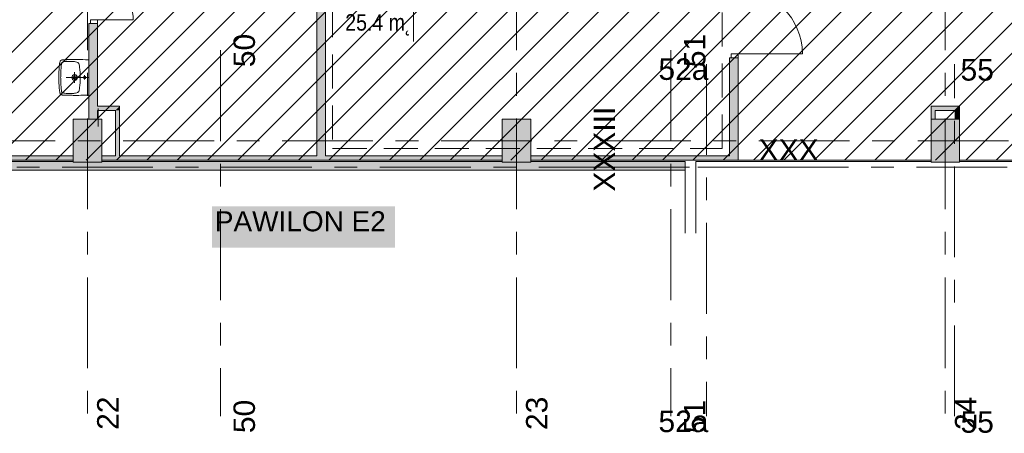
# Model space of a CAD drawing. Header units: centimetres. Extents: x -1737 to 3083, y -1 to 3760.
# Tile 2 of 36: x -707 to 670, y -1 to 578. Entities that reach past the tile are written whole.
import ezdxf

# ---------------------------------------------------------------- set-up
doc = ezdxf.new("R2010")
doc.units = ezdxf.units.CM
doc.linetypes.add('Hidden', pattern=[71.4375, 47.625, -23.8125])
doc.linetypes.add('Oś', pattern=[222.25, 127, -31.75, 31.75, -31.75])
for name, color, linetype, lineweight in [('A-AREA', 32, 'Continuous', 13), ('A-AREA-IDEN', 2, 'Continuous', 13), ('A-DETL', 90, 'Continuous', 9), ('A-DETL-GENF', 92, 'Continuous', 9), ('A-DETL-MEDM', 33, 'Continuous', 13), ('A-DETL-THIN', 151, 'Continuous', 9), ('A-DOOR', 31, 'Continuous', 13), ('A-FLOR', 192, 'Continuous', 13), ('A-WALL', 113, 'Continuous', 13), ('G-ANNO-TEXT', 231, 'Continuous', 13), ('P-SANR-FIXT', 6, 'Continuous', 13), ('S-COLS', 52, 'Continuous', 13), ('S-GRID', 1, 'Continuous', 13), ('S-GRID-IDEN', 1, 'Continuous', 13)]:
    doc.layers.add(name, color=color, linetype=linetype, lineweight=lineweight)
doc.layers.add('A-WALL-PATT', color=111, linetype='Continuous', lineweight=13, plot=False)
doc.styles.add('Arial_4', font='arial.ttf', dxfattribs={"height": 30})
doc.styles.add('Arial_7', font='arial.ttf', dxfattribs={"width": 0.85, "height": 23})
doc.styles.add('Arial_9', font='arial.ttf', dxfattribs={"height": 28})

msp = doc.modelspace()

# ---------------------------------------------------------------- hatches: boundary and pattern name
at = {"layer": 'A-WALL-PATT', "lineweight": 9}
h = msp.add_hatch(color=251, dxfattribs=at)
h.paths.add_polyline_path([(223.4, 367.3), (223.4, 379.3), (7.4, 379.3), (7.4, 378.3), (-32.6, 378.3), (-32.6, 379.3), (-592.6, 379.3), (-592.6, 378.3), (-632.6, 378.3), (-632.6, 379.3), (-837.1, 379.3), (-837.1, 367.3), (7.4, 367.3)], flags=0)
h.paths.add_polyline_path([(-1192.6, 367.3), (-988.1, 367.3), (-988.1, 379.3), (-1192.6, 379.3)], flags=0)
at = {"layer": 'S-COLS', "lineweight": 9}
for points in [[(-592.6, 378.3), (-592.6, 438.3), (-632.6, 438.3), (-632.6, 378.3)], [(7.4, 378.3), (7.4, 438.3), (-32.6, 438.3), (-32.6, 378.3)], [(607.4, 378.3), (607.4, 438.3), (567.4, 438.3), (567.4, 378.3)]]:
    msp.add_hatch(color=251, dxfattribs=at).paths.add_polyline_path(points, flags=0)

# ---------------------------------------------------------------- linework, layer by layer
at = {"layer": 'A-AREA', "color": 251, "lineweight": 9}
msp.add_line((223.4, 279), (223.4, 367.3), dxfattribs=at)
at = {"layer": 'A-AREA-IDEN', "color": 251, "lineweight": 9}
msp.add_line((-156.4, 589.7), (-156.4, 547.2), dxfattribs=at)
at = {"layer": 'A-DETL', "color": 251, "linetype": 'Hidden', "lineweight": 9}
for p, q in [((-269.6, 886.3), (-269.6, 397.3)), ((275.4, 397.3), (275.4, 787.3)), ((-269.6, 397.3), (275.4, 397.3))]:
    msp.add_line(p, q, dxfattribs=at)
at = {"layer": 'A-DETL-GENF', "color": 251, "linetype": 'Continuous', "lineweight": 9}
for p, q in [((-656.8, 381.3), (542.4, 1580.6)), ((-147.7, 381.3), (542.4, 1071.4)), ((-614.4, 381.3), (54.4, 1050.1)), ((-105.3, 381.3), (542.4, 1029)), ((-572, 381.3), (54.4, 1007.7)), ((-62.9, 381.3), (542.4, 986.6)), ((-529.6, 381.3), (54.4, 965.3)), ((-869, 381.3), (-302.6, 947.7)), ((-20.5, 381.3), (542.4, 944.2)), ((-487.1, 381.3), (54.4, 922.8)), ((-826.6, 381.3), (-290.6, 917.3)), ((-784.1, 381.3), (-248.1, 917.3)), ((-741.7, 381.3), (-205.7, 917.3)), ((-699.3, 381.3), (-163.3, 917.3)), ((22, 381.3), (542.4, 901.7)), ((-444.7, 381.3), (54.4, 880.4)), ((64.4, 381.3), (542.4, 859.3)), ((106.8, 381.3), (582.8, 857.3)), ((149.3, 381.3), (625.3, 857.3)), ((191.7, 381.3), (667.7, 857.3)), ((234.1, 381.3), (710.1, 857.3)), ((276.5, 381.3), (752.5, 857.3)), ((319, 381.3), (795, 857.3)), ((361.4, 381.3), (837.4, 857.3)), ((403.8, 381.3), (879.8, 857.3)), ((446.2, 381.3), (922.2, 857.3)), ((488.7, 381.3), (964.7, 857.3)), ((531.1, 381.3), (1007.1, 857.3)), ((573.5, 381.3), (1049.5, 857.3)), ((615.9, 381.3), (1091.9, 857.3)), ((658.4, 381.3), (1134.4, 857.3)), ((-402.3, 381.3), (54.4, 838)), ((-359.9, 381.3), (76.1, 817.3)), ((-317.4, 381.3), (118.6, 817.3)), ((-275, 381.3), (161, 817.3)), ((-232.6, 381.3), (203.4, 817.3)), ((-190.2, 381.3), (245.8, 817.3))]:
    msp.add_line(p, q, dxfattribs=at)
at = {"layer": 'A-DETL-GENF', "color": 251, "lineweight": 9}
for p, q in [((-608.2, 577.6), (-598.6, 577.6)), ((-608.2, 572.1), (-608.2, 577.6)), ((-598.6, 572.1), (-608.2, 572.1)), ((-598.6, 577.6), (-598.6, 572.1)), ((297.4, 529.8), (287.9, 529.8)), ((287.9, 529.8), (287.9, 524.3)), ((287.9, 524.3), (297.4, 524.3)), ((297.4, 524.3), (297.4, 529.8))]:
    msp.add_line(p, q, dxfattribs=at)
at = {"layer": 'A-DETL-MEDM', "color": 251, "lineweight": 9}
for p, q in [((-608.2, 577.6), (-598.6, 577.6)), ((-608.2, 572.1), (-608.2, 577.6)), ((-598.6, 572.1), (-608.2, 572.1)), ((-598.6, 577.6), (-598.6, 572.1)), ((287.9, 529.8), (297.4, 529.8)), ((287.9, 524.3), (287.9, 529.8)), ((297.4, 524.3), (287.9, 524.3)), ((297.4, 529.8), (297.4, 524.3))]:
    msp.add_line(p, q, dxfattribs=at)
at = {"layer": 'A-DETL-THIN', "color": 251, "lineweight": 9}
msp.add_line((-597.6, 453.3), (-597.6, 428.3), dxfattribs=at)
at = {"layer": 'A-DOOR', "color": 251, "lineweight": 9}
for p, q in [((-598.6, 577.6), (-548.6, 577.6)), ((297.4, 529.8), (387.4, 529.8))]:
    msp.add_line(p, q, dxfattribs=at)
for centre, radius in [((-598.6, 577.6), 50), ((297.4, 529.8), 90)]:
    msp.add_arc(centre, radius, 0, 90, dxfattribs=at)
at = {"layer": 'A-FLOR', "color": 251, "lineweight": 9}
for p, q in [((567.4, 379.3), (238.4, 379.3)), ((238.4, 379.3), (238.4, 279)), ((297.4, 381.3), (567.4, 381.3)), ((607.4, 381.3), (1207.4, 381.3)), ((1488.4, 379.3), (607.4, 379.3)), ((223.4, 279), (223.4, 367.3))]:
    msp.add_line(p, q, dxfattribs=at)
at = {"layer": 'A-WALL', "color": 251, "lineweight": 9}
for p, q in [((-291.6, 896.3), (-291.6, 387.3)), ((-279.6, 387.3), (-279.6, 896.3)), ((-608.2, 572.1), (-610.6, 572.1)), ((-610.6, 572.1), (-610.6, 438.3)), ((-598.6, 456.8), (-598.6, 572.1)), ((285.4, 524.3), (285.4, 387.3)), ((287.9, 524.3), (285.4, 524.3)), ((297.4, 381.3), (297.4, 524.3)), ((-567.6, 456.8), (-598.6, 456.8)), ((-567.6, 387.3), (-567.6, 456.8)), ((607.4, 456.8), (567.4, 456.8)), ((567.4, 456.8), (567.4, 438.3)), ((607.4, 438.3), (607.4, 456.8)), ((-598.6, 438.3), (-598.6, 450.8)), ((-598.6, 450.8), (-573.6, 450.8)), ((-573.6, 450.8), (-573.6, 387.3)), ((573.4, 450.8), (601.4, 450.8)), ((573.4, 438.3), (573.4, 450.8)), ((601.4, 450.8), (601.4, 438.3)), ((-837.1, 387.3), (-632.6, 387.3)), ((-592.6, 387.3), (-573.6, 387.3)), ((-567.6, 387.3), (-291.6, 387.3)), ((-279.6, 387.3), (-32.6, 387.3)), ((7.4, 387.3), (285.4, 387.3)), ((-837.1, 381.3), (-632.6, 381.3)), ((-632.6, 379.3), (-837.1, 379.3)), ((-592.6, 381.3), (-32.6, 381.3)), ((-32.6, 379.3), (-592.6, 379.3)), ((7.4, 381.3), (297.4, 381.3)), ((223.4, 379.3), (7.4, 379.3)), ((223.4, 367.3), (223.4, 379.3)), ((-837.1, 367.3), (223.4, 367.3))]:
    msp.add_line(p, q, dxfattribs=at)
at = {"layer": 'A-WALL-PATT', "color": 251, "linetype": 'Continuous', "lineweight": 9, "extrusion": (0, 0, -1)}
for points in [[(291.6, 387.3), (279.6, 896.3), (291.6, 896.3)], [(279.6, 896.3), (291.6, 387.3), (279.6, 387.3)], [(598.6, 438.3), (610.6, 572.1), (610.6, 438.3)], [(610.6, 572.1), (598.6, 438.3), (598.6, 572.1)], [(-285.4, 387.3), (-297.4, 524.3), (-285.4, 524.3)], [(-297.4, 524.3), (-285.4, 387.3), (-287.9, 387.3)], [(-297.4, 524.3), (-287.9, 387.3), (-297.4, 387.3)], [(573.6, 450.8), (598.6, 456.8), (598.6, 450.8)], [(598.6, 456.8), (573.6, 450.8), (567.6, 456.8)], [(567.6, 456.8), (573.6, 450.8), (567.6, 450.8)], [(-567.4, 438.3), (-573.4, 456.8), (-567.4, 456.8)], [(-573.4, 456.8), (-567.4, 438.3), (-573.4, 438.3)], [(-601.4, 450.8), (-573.4, 456.8), (-573.4, 450.8)], [(-573.4, 456.8), (-601.4, 450.8), (-607.4, 456.8)], [(-607.4, 456.8), (-601.4, 450.8), (-607.4, 450.8)], [(567.6, 387.3), (573.6, 450.8), (573.6, 387.3)], [(573.6, 450.8), (567.6, 387.3), (567.6, 450.8)], [(-601.4, 438.3), (-607.4, 450.8), (-601.4, 450.8)], [(-607.4, 450.8), (-601.4, 438.3), (-607.4, 438.3)], [(632.6, 381.3), (837.1, 387.3), (837.1, 381.3)], [(837.1, 387.3), (632.6, 381.3), (632.6, 387.3)], [(544.2, 381.3), (592.6, 387.3), (592.6, 381.3)], [(592.6, 387.3), (544.2, 381.3), (32.6, 387.3)], [(32.6, 387.3), (544.2, 381.3), (32.6, 381.3)], [(-7.4, 381.3), (-297.4, 387.3), (-7.4, 387.3)], [(-297.4, 387.3), (-7.4, 381.3), (-54.4, 381.3)], [(-297.4, 387.3), (-54.4, 381.3), (-297.4, 381.3)]]:
    msp.add_solid(points, dxfattribs=at)
at = {"layer": 'G-ANNO-TEXT', "color": 251, "lineweight": 9}
msp.add_solid([(-438.3, 316.7), (-182.5, 316.7), (-438.3, 259), (-182.5, 259)], dxfattribs=at)
at = {"layer": 'P-SANR-FIXT', "color": 251, "lineweight": 9}
for p, q in [((-652.3, 509.5), (-652.1, 510.6)), ((-652.1, 510.6), (-652.3, 509.5)), ((-652.1, 511.6), (-652, 512.6)), ((-652, 512.6), (-652.1, 511.6)), ((-652.1, 510.6), (-652.1, 511.6)), ((-652.1, 511.6), (-652.1, 510.6)), ((-652, 512.6), (-651.9, 513.6)), ((-651.9, 513.6), (-652, 512.6)), ((-651.9, 513.6), (-651.8, 514.4)), ((-651.8, 514.4), (-651.9, 513.6)), ((-651.8, 514.4), (-651.7, 515.3)), ((-651.7, 515.3), (-651.8, 514.4)), ((-651.7, 515.3), (-651.5, 516.1)), ((-651.5, 516.1), (-651.7, 515.3)), ((-651.5, 516.1), (-651.4, 516.8)), ((-651.4, 516.8), (-651.5, 516.1)), ((-651.4, 516.8), (-651.3, 517.6)), ((-651.3, 517.6), (-651.4, 516.8)), ((-651.3, 517.6), (-651.1, 518.3)), ((-651.1, 518.3), (-651.3, 517.6)), ((-651.1, 518.3), (-650.9, 519)), ((-650.9, 519), (-651.1, 518.3)), ((-650.9, 519), (-650.7, 519.6)), ((-650.7, 519.6), (-650.9, 519)), ((-650.7, 519.6), (-650.5, 520.1)), ((-650.5, 520.1), (-650.7, 519.6)), ((-650.5, 520.1), (-650.1, 520.6)), ((-650.1, 520.6), (-650.5, 520.1)), ((-650.1, 520.6), (-649.6, 520.9)), ((-649.6, 520.9), (-650.1, 520.6)), ((-649.8, 506.2), (-649.6, 510.7)), ((-649.6, 520.9), (-649, 521.1)), ((-649.6, 510.7), (-649.4, 513)), ((-649.4, 513), (-649.1, 515.2)), ((-649.1, 515.2), (-648.8, 516.3)), ((-649, 521.1), (-648.5, 521.2)), ((-648.8, 516.3), (-648.7, 516.9)), ((-648.7, 516.9), (-648.5, 517.4)), ((-648.5, 521.2), (-648, 521.4)), ((-648.5, 517.4), (-648.2, 517.9)), ((-648.2, 517.9), (-648, 518.1)), ((-648, 521.4), (-647.4, 521.4)), ((-648, 518.1), (-647.7, 518.2)), ((-647.7, 518.2), (-647.2, 518.4)), ((-647.4, 521.4), (-646.8, 521.5)), ((-647.2, 518.4), (-646.7, 518.5)), ((-646.8, 521.5), (-646.2, 521.5)), ((-646.7, 518.5), (-645.6, 518.7)), ((-646.2, 521.5), (-645.6, 521.5)), ((-645.6, 521.5), (-644.9, 521.5)), ((-645.6, 518.7), (-644.4, 518.9)), ((-644.9, 521.5), (-644.2, 521.6)), ((-644.4, 518.9), (-642.2, 519)), ((-644.2, 521.6), (-643.5, 521.6)), ((-643.5, 521.6), (-642.8, 521.6)), ((-642.8, 521.6), (-642.1, 521.6)), ((-642.2, 519), (-639.9, 519.1)), ((-642.1, 521.6), (-641.3, 521.7)), ((-641.3, 521.7), (-640.5, 521.7)), ((-640.5, 521.7), (-639.7, 521.7)), ((-639.9, 519.1), (-637.7, 519.2)), ((-639.7, 521.7), (-638.5, 521.7)), ((-638.5, 521.7), (-637.9, 521.8)), ((-637.9, 521.8), (-637, 521.8)), ((-637.7, 519.2), (-633.2, 519.1)), ((-637, 521.8), (-636.1, 521.8)), ((-636.1, 521.8), (-635.1, 521.8)), ((-635.1, 521.8), (-634.1, 521.8)), ((-634.1, 521.8), (-632.4, 521.8)), ((-633.2, 519.1), (-632.5, 519.1)), ((-632.5, 519.1), (-632.2, 519)), ((-632.4, 521.8), (-630.8, 521.8)), ((-632.2, 519), (-631.8, 519)), ((-631.8, 519), (-630.9, 519)), ((-630.9, 519), (-629.2, 518.7)), ((-630.8, 521.8), (-626.9, 521.8)), ((-629.2, 518.7), (-627.5, 518.2)), ((-627.5, 518.2), (-626.7, 517.9)), ((-626.9, 521.8), (-624.6, 521.8)), ((-626.7, 517.9), (-625.9, 517.5)), ((-625.9, 517.5), (-625.5, 517.3)), ((-625.5, 517.3), (-625.2, 516.9)), ((-625.2, 516.9), (-624.8, 516.2)), ((-624.8, 516.2), (-624.4, 515.4)), ((-624.6, 521.8), (-622, 521.8)), ((-624.4, 515.4), (-624.2, 514.6)), ((-624.2, 514.6), (-623.8, 512.9)), ((-623.8, 512.9), (-623.5, 511.2)), ((-623.5, 511.2), (-623.1, 507.7)), ((-622, 521.8), (-618.9, 521.7)), ((-618.9, 521.7), (-615.2, 521.6)), ((-615.2, 521.6), (-610.6, 521.5)), ((-652.6, 502.6), (-652.5, 504.2)), ((-652.5, 504.2), (-652.6, 502.6)), ((-652.6, 500.9), (-652.6, 502.6)), ((-652.6, 502.6), (-652.6, 500.9)), ((-652.6, 499), (-652.6, 500.9)), ((-652.6, 500.9), (-652.6, 499)), ((-652.6, 494.7), (-652.6, 499)), ((-652.6, 499), (-652.6, 494.7)), ((-652.5, 505.7), (-652.4, 507)), ((-652.4, 507), (-652.5, 505.7)), ((-652.5, 504.2), (-652.5, 505.7)), ((-652.5, 505.7), (-652.5, 504.2)), ((-652.4, 507), (-652.3, 508.3)), ((-652.3, 508.3), (-652.4, 507)), ((-652.3, 508.3), (-652.3, 509.5)), ((-652.3, 509.5), (-652.3, 508.3)), ((-650.1, 496.8), (-650, 497.6)), ((-650, 496), (-650.1, 496.8)), ((-650, 499.5), (-649.9, 501.7)), ((-650, 498.3), (-650, 499.5)), ((-650, 497.6), (-650, 498.3)), ((-650, 495.4), (-650, 496)), ((-649.9, 501.7), (-649.8, 506.2)), ((-610.6, 496.8), (-642.6, 496.8)), ((-630.6, 504.3), (-630.6, 489.3)), ((-623.1, 507.7), (-622.8, 504.2)), ((-622.8, 504.2), (-622.7, 500.7)), ((-622.7, 500.7), (-622.6, 499)), ((-622.6, 499), (-622.6, 494.7)), ((-616.6, 500), (-616.6, 493.8)), ((-652.6, 492.8), (-652.6, 494.7)), ((-652.6, 494.7), (-652.6, 492.8)), ((-652.6, 491), (-652.6, 492.8)), ((-652.6, 492.8), (-652.6, 491)), ((-652.5, 489.4), (-652.6, 491)), ((-652.6, 491), (-652.5, 489.4)), ((-652.5, 488), (-652.5, 489.4)), ((-652.5, 489.4), (-652.5, 488)), ((-652.4, 486.6), (-652.5, 488)), ((-652.5, 488), (-652.4, 486.6)), ((-652.3, 485.4), (-652.4, 486.6)), ((-652.4, 486.6), (-652.3, 485.4)), ((-652.3, 484.2), (-652.3, 485.4)), ((-652.3, 485.4), (-652.3, 484.2)), ((-652.1, 483.1), (-652.3, 484.2)), ((-652.3, 484.2), (-652.1, 483.1)), ((-652.1, 482), (-652.1, 483.1)), ((-652.1, 483.1), (-652.1, 482)), ((-650, 494.2), (-650, 495.4)), ((-649.9, 491.9), (-650, 494.2)), ((-649.8, 487.4), (-649.9, 491.9)), ((-649.6, 482.9), (-649.8, 487.4)), ((-649.4, 480.7), (-649.6, 482.9)), ((-623.5, 482.5), (-623.8, 480.8)), ((-623.1, 486), (-623.5, 482.5)), ((-622.8, 489.5), (-623.1, 486)), ((-622.7, 493), (-622.8, 489.5)), ((-622.6, 494.7), (-622.7, 493)), ((-652, 481.1), (-652.1, 482)), ((-652.1, 482), (-652, 481.1)), ((-651.9, 480.1), (-652, 481.1)), ((-652, 481.1), (-651.9, 480.1)), ((-651.8, 479.2), (-651.9, 480.1)), ((-651.9, 480.1), (-651.8, 479.2)), ((-651.7, 478.4), (-651.8, 479.2)), ((-651.8, 479.2), (-651.7, 478.4)), ((-651.5, 477.6), (-651.7, 478.4)), ((-651.7, 478.4), (-651.5, 477.6)), ((-651.4, 476.8), (-651.5, 477.6)), ((-651.5, 477.6), (-651.4, 476.8)), ((-651.3, 476.1), (-651.4, 476.8)), ((-651.4, 476.8), (-651.3, 476.1)), ((-651.1, 475.4), (-651.3, 476.1)), ((-651.3, 476.1), (-651.1, 475.4)), ((-650.9, 474.7), (-651.1, 475.4)), ((-651.1, 475.4), (-650.9, 474.7)), ((-650.7, 474.1), (-650.9, 474.7)), ((-650.9, 474.7), (-650.7, 474.1)), ((-650.5, 473.5), (-650.7, 474.1)), ((-650.7, 474.1), (-650.5, 473.5)), ((-650.1, 473.1), (-650.5, 473.5)), ((-650.5, 473.5), (-650.1, 473.1)), ((-649.6, 472.7), (-650.1, 473.1)), ((-650.1, 473.1), (-649.6, 472.7)), ((-649.3, 472.6), (-649.6, 472.7)), ((-649.6, 472.7), (-649, 472.5)), ((-649.1, 478.4), (-649.4, 480.7)), ((-649, 472.5), (-649.3, 472.6)), ((-648.8, 477.4), (-649.1, 478.4)), ((-648.5, 472.4), (-649, 472.5)), ((-648.7, 476.8), (-648.8, 477.4)), ((-648.5, 476.3), (-648.7, 476.8)), ((-648.2, 475.8), (-648.5, 476.3)), ((-648, 472.3), (-648.5, 472.4)), ((-648, 475.6), (-648.2, 475.8)), ((-647.7, 475.5), (-648, 475.6)), ((-647.4, 472.2), (-648, 472.3)), ((-647.2, 475.3), (-647.7, 475.5)), ((-646.8, 472.2), (-647.4, 472.2)), ((-646.7, 475.1), (-647.2, 475.3)), ((-646.2, 472.2), (-646.8, 472.2)), ((-645.6, 474.9), (-646.7, 475.1)), ((-645.6, 472.1), (-646.2, 472.2)), ((-644.4, 474.8), (-645.6, 474.9)), ((-644.9, 472.1), (-645.6, 472.1)), ((-644.2, 472.1), (-644.9, 472.1)), ((-642.2, 474.6), (-644.4, 474.8)), ((-643.5, 472.1), (-644.2, 472.1)), ((-642.8, 472), (-643.5, 472.1)), ((-642.1, 472), (-642.8, 472)), ((-639.9, 474.5), (-642.2, 474.6)), ((-641.3, 472), (-642.1, 472)), ((-640.5, 472), (-641.3, 472)), ((-639.7, 472), (-640.5, 472)), ((-637.7, 474.5), (-639.9, 474.5)), ((-638.5, 471.9), (-639.7, 472)), ((-637.9, 471.9), (-638.5, 471.9)), ((-637, 471.9), (-637.9, 471.9)), ((-633.2, 474.6), (-637.7, 474.5)), ((-636.1, 471.9), (-637, 471.9)), ((-635.1, 471.9), (-636.1, 471.9)), ((-634.1, 471.9), (-635.1, 471.9)), ((-632.4, 471.8), (-634.1, 471.9)), ((-632.5, 474.6), (-633.2, 474.6)), ((-632.2, 474.6), (-632.5, 474.6)), ((-630.8, 471.8), (-632.4, 471.8)), ((-631.8, 474.6), (-632.2, 474.6)), ((-630.9, 474.7), (-631.8, 474.6)), ((-629.2, 475), (-630.9, 474.7)), ((-628.9, 471.8), (-630.8, 471.8)), ((-627.5, 475.4), (-629.2, 475)), ((-626.9, 471.8), (-628.9, 471.8)), ((-626.7, 475.7), (-627.5, 475.4)), ((-624.6, 471.8), (-626.9, 471.8)), ((-625.9, 476.1), (-626.7, 475.7)), ((-625.5, 476.4), (-625.9, 476.1)), ((-625.2, 476.7), (-625.5, 476.4)), ((-624.8, 477.4), (-625.2, 476.7)), ((-624.4, 478.2), (-624.8, 477.4)), ((-622, 471.9), (-624.6, 471.8)), ((-624.2, 479.1), (-624.4, 478.2)), ((-623.8, 480.8), (-624.2, 479.1)), ((-618.9, 471.9), (-622, 471.9)), ((-615.2, 472), (-618.9, 471.9)), ((-610.6, 472.1), (-615.2, 472))]:
    msp.add_line(p, q, dxfattribs=at)
for centre, radius in [((-630.6, 496.8), 3.92), ((-630.6, 496.8), 2.28), ((-616.6, 496.8), 1.72)]:
    msp.add_circle(centre, radius, dxfattribs=at)
at = {"layer": 'S-COLS', "color": 251, "lineweight": 9}
for p, q in [((-592.6, 438.3), (-632.6, 438.3)), ((-632.6, 438.3), (-632.6, 381.3)), ((-592.6, 381.3), (-592.6, 438.3)), ((7.4, 438.3), (-32.6, 438.3)), ((-32.6, 438.3), (-32.6, 381.3)), ((7.4, 381.3), (7.4, 438.3)), ((607.4, 438.3), (567.4, 438.3)), ((567.4, 438.3), (567.4, 381.3)), ((607.4, 381.3), (607.4, 438.3)), ((-632.6, 381.3), (-632.6, 378.3)), ((-632.6, 378.3), (-592.6, 378.3)), ((-592.6, 378.3), (-592.6, 381.3)), ((-32.6, 381.3), (-32.6, 378.3)), ((-32.6, 378.3), (7.4, 378.3)), ((7.4, 378.3), (7.4, 381.3)), ((567.4, 381.3), (567.4, 378.3)), ((567.4, 378.3), (607.4, 378.3)), ((607.4, 378.3), (607.4, 381.3))]:
    msp.add_line(p, q, dxfattribs=at)
at = {"layer": 'S-GRID', "color": 251, "linetype": 'Oś', "lineweight": 9}
for p, q in [((-612.6, 2884.3), (-612.6, 27.1)), ((-12.6, 2884.3), (-12.6, 27.1)), ((587.4, 2884.3), (587.4, 27.1)), ((-426.6, 534.8), (-426.6, 23.2)), ((203.4, 534.8), (203.4, 23.2)), ((253.4, 515.6), (253.4, 23.2)), ((600.4, 23.2), (600.4, 515.6)), ((1342.5, 408.3), (-1368.8, 408.3)), ((368, 371.3), (-1702.9, 371.3)), ((102.6, 371.3), (1638.2, 371.3))]:
    msp.add_line(p, q, dxfattribs=at)

# ---------------------------------------------------------------- texts
at = {"layer": 'A-AREA-IDEN', "color": 251, "lineweight": 9, "style": 'Arial_7', "width": 0.85}
msp.add_text('25.4 m˛', height=23, dxfattribs=at).set_placement((-252, 562.3))
at = {"layer": 'G-ANNO-TEXT', "color": 251, "lineweight": 9, "style": 'Arial_9'}
msp.add_text('PAWILON E2', height=28, dxfattribs=at).set_placement((-434.4, 281.7))
at = {"layer": 'S-GRID-IDEN', "color": 251, "lineweight": 9, "style": 'Arial_4'}
for s, p in [('22', (-569.1, 4)), ('23', (30.9, 3.8)), ('24', (630.9, 3.9))]:
    msp.add_text(s, height=30, rotation=90, dxfattribs=at).set_placement(p)
at = {"layer": 'S-GRID-IDEN', "color": 251, "lineweight": 9, "char_height": 30, "attachment_point": 5, "rotation": 90, "line_spacing_factor": 0.936439, "style": 'Arial_4'}
for s, insert, width in [('\\pxqc,t4.23333,8.46667,12.7,16.93333,21.16667,25.4,29.63333,33.86667,38.1,42.33333,46.56667,50.8,55.03333,59.26667,63.5,67.73333,71.96667,76.2,80.43333,84.66667,88.9,93.13333,97.36667,101.6,105.83333,110.06667,114.3,118.53333,122.76667,127,131.23333,135.46667;{50}', (-393.1, 534.5), 48.3), ('\\pxqc,t4.23333,8.46667,12.7,16.93333,21.16667,25.4,29.63333,33.86667,38.1,42.33333,46.56667,50.8,55.03333,59.26667,63.5,67.73333,71.96667,76.2,80.43333,84.66667,88.9,93.13333,97.36667,101.6,105.83333,110.06667,114.3,118.53333,122.76667,127,131.23333,135.46667;{51}', (236.9, 534.5), 48.3), ('\\pxqc,t4.23333,8.46667,12.7,16.93333,21.16667,25.4,29.63333,33.86667,38.1,42.33333,46.56667,50.8,55.03333,59.26667,63.5,67.73333,71.96667,76.2,80.43333,84.66667,88.9,93.13333,97.36667,101.6,105.83333,110.06667,114.3,118.53333,122.76667,127,131.23333,135.46667;{XXXIII}', (110.5, 396.5), 117.8), ('\\pxqc,t4.23333,8.46667,12.7,16.93333,21.16667,25.4,29.63333,33.86667,38.1,42.33333,46.56667,50.8,55.03333,59.26667,63.5,67.73333,71.96667,76.2,80.43333,84.66667,88.9,93.13333,97.36667,101.6,105.83333,110.06667,114.3,118.53333,122.76667,127,131.23333,135.46667;{50}', (-393.1, 22.8), 48.3), ('\\pxqc,t4.23333,8.46667,12.7,16.93333,21.16667,25.4,29.63333,33.86667,38.1,42.33333,46.56667,50.8,55.03333,59.26667,63.5,67.73333,71.96667,76.2,80.43333,84.66667,88.9,93.13333,97.36667,101.6,105.83333,110.06667,114.3,118.53333,122.76667,127,131.23333,135.46667;{51}', (236.9, 22.8), 48.3)]:
    msp.add_mtext(s, dxfattribs=dict(at, insert=insert, width=width))
at = {"layer": 'S-GRID-IDEN', "color": 251, "lineweight": 9, "char_height": 30, "attachment_point": 5, "line_spacing_factor": 0.936439, "style": 'Arial_4'}
for s, insert, width in [('\\pxqc,t4.23333,8.46667,12.7,16.93333,21.16667,25.4,29.63333,33.86667,38.1,42.33333,46.56667,50.8,55.03333,59.26667,63.5,67.73333,71.96667,76.2,80.43333,84.66667,88.9,93.13333,97.36667,101.6,105.83333,110.06667,114.3,118.53333,122.76667,127,131.23333,135.46667;{52a}', (221.1, 508.2), 72.1), ('\\pxqc,t4.23333,8.46667,12.7,16.93333,21.16667,25.4,29.63333,33.86667,38.1,42.33333,46.56667,50.8,55.03333,59.26667,63.5,67.73333,71.96667,76.2,80.43333,84.66667,88.9,93.13333,97.36667,101.6,105.83333,110.06667,114.3,118.53333,122.76667,127,131.23333,135.46667;{55}', (632, 507.2), 48.3), ('\\pxqc,t4.23333,8.46667,12.7,16.93333,21.16667,25.4,29.63333,33.86667,38.1,42.33333,46.56667,50.8,55.03333,59.26667,63.5,67.73333,71.96667,76.2,80.43333,84.66667,88.9,93.13333,97.36667,101.6,105.83333,110.06667,114.3,118.53333,122.76667,127,131.23333,135.46667;{XXX}', (368.2, 395.4), 82), ('\\pxqc,t4.23333,8.46667,12.7,16.93333,21.16667,25.4,29.63333,33.86667,38.1,42.33333,46.56667,50.8,55.03333,59.26667,63.5,67.73333,71.96667,76.2,80.43333,84.66667,88.9,93.13333,97.36667,101.6,105.83333,110.06667,114.3,118.53333,122.76667,127,131.23333,135.46667;{52a}', (221.1, 15.7), 72.1), ('\\pxqc,t4.23333,8.46667,12.7,16.93333,21.16667,25.4,29.63333,33.86667,38.1,42.33333,46.56667,50.8,55.03333,59.26667,63.5,67.73333,71.96667,76.2,80.43333,84.66667,88.9,93.13333,97.36667,101.6,105.83333,110.06667,114.3,118.53333,122.76667,127,131.23333,135.46667;{55}', (632, 14.8), 48.3)]:
    msp.add_mtext(s, dxfattribs=dict(at, insert=insert, width=width))

doc.saveas('drawing.dxf')
